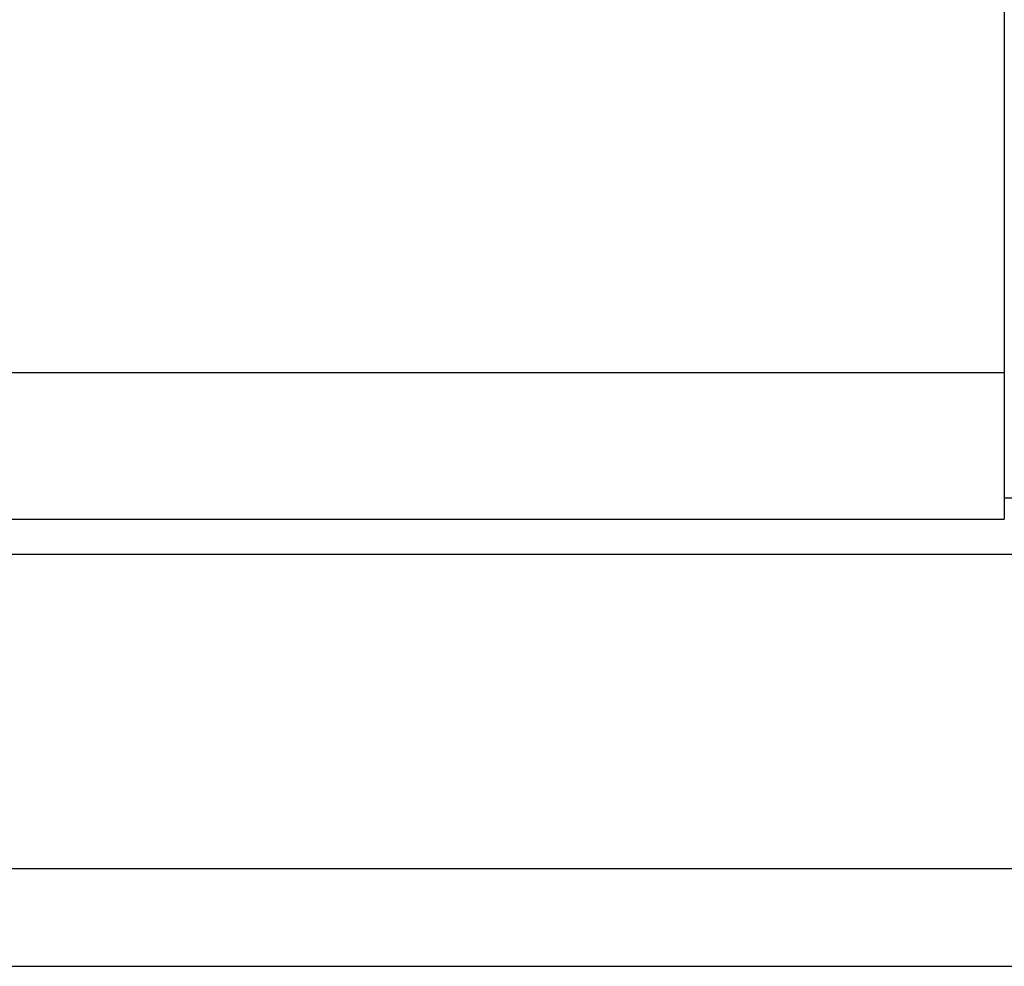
# Model space of a CAD drawing. Header units: millimetres. Extents: x 914 to 1153, y -9 to 64.
# Tile 40 of 55: x 1093.56 to 1100.61, y 4.61 to 11.38. Entities that reach past the tile are written whole.
import ezdxf

# ---------------------------------------------------------------- set-up
doc = ezdxf.new("R2010")
doc.units = ezdxf.units.MM
doc.header["$LTSCALE"] = 0.15
doc.layers.add('2', color=7, linetype='CONTINUOUS')
doc.layers.add('OUT', color=3, linetype='CONTINUOUS')

msp = doc.modelspace()

# ---------------------------------------------------------------- linework, layer by layer
at = {"layer": '2', "color": 0, "linetype": 'Continuous'}
msp.add_line((1106.6081, 7.957), (1100.6081, 7.957), dxfattribs=at)
at = {"layer": 'OUT', "color": 0}
for p, q in [((1100.6081, 28.6066), (1100.6081, 7.8066)), ((1077.7081, 8.8566), (1100.6081, 8.8566)), ((1077.7081, 7.8066), (1100.6081, 7.8066)), ((1022.5724, 7.5566), (1153.1581, 7.5566)), ((1022.3327, 5.3066), (1153.1581, 5.3066)), ((1003.1581, 4.6066), (1153.1581, 4.6066))]:
    msp.add_line(p, q, dxfattribs=at)

doc.saveas('drawing.dxf')
